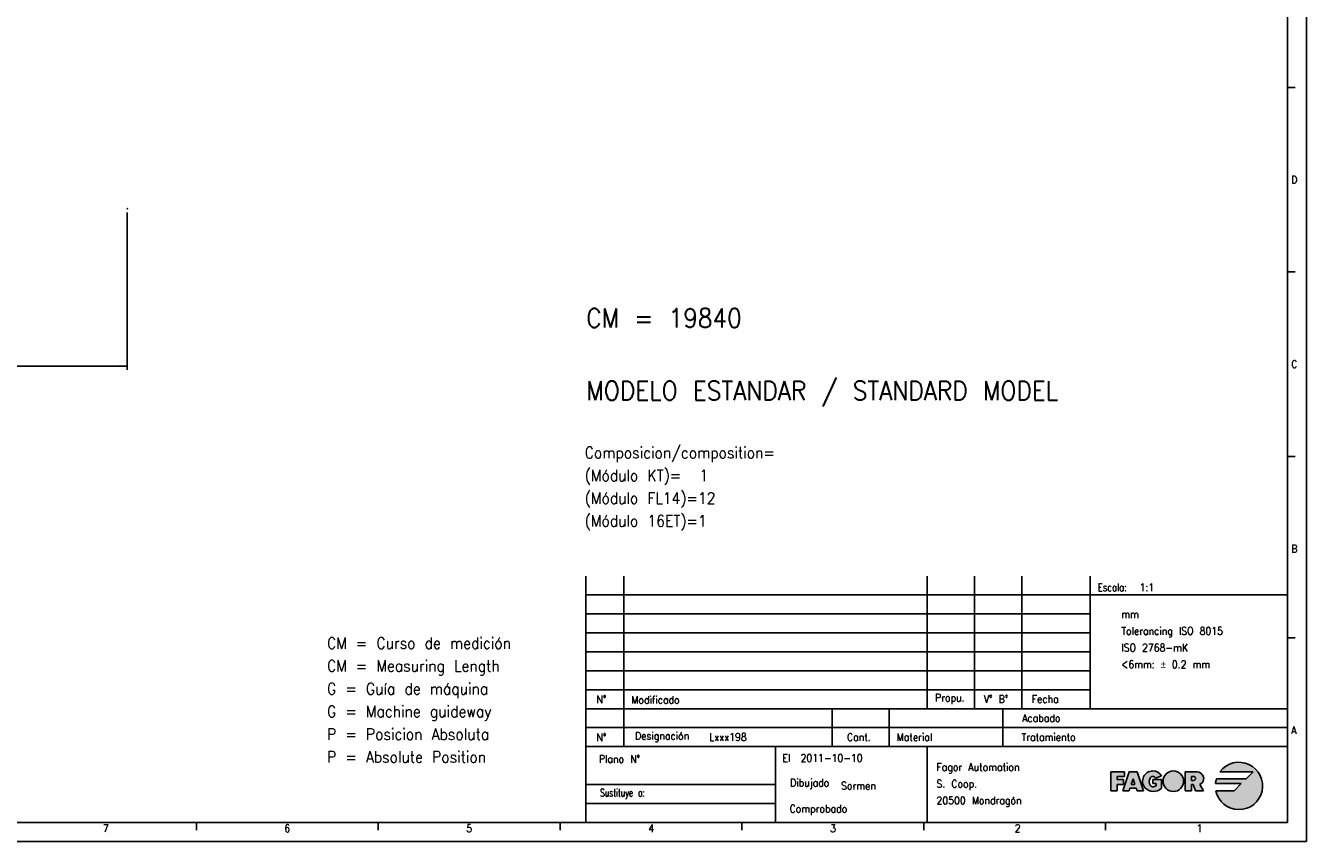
# Model space of a CAD drawing. Header units: inches. Extents: x -381 to 20845, y -418 to 176.
# Tile 10 of 38: x 121 to 459, y -418 to -203. Entities that reach past the tile are written whole.
import ezdxf

# ---------------------------------------------------------------- set-up
doc = ezdxf.new("R2010")
doc.units = ezdxf.units.IN
doc.layers.add('1', color=7, linetype='Continuous')
doc.styles.add('CONVERTER_12', font='txt.shx', dxfattribs={"width": 0.9})
doc.styles.add('CONVERTER_13', font='txt.shx', dxfattribs={"width": 0.72})
doc.styles.add('CONVERTER_14', font='txt.shx', dxfattribs={"width": 0.81})
doc.dimstyles.new('ME10_DIM_40', dxfattribs={"dimtxt": 2, "dimasz": 2, "dimexe": 1, "dimexo": 1, "dimgap": 1, "dimtad": 1, "dimdsep": 46, "dimtxsty": 'CONVERTER_12', "dimsah": 1, "dimcen": 0.09, "dimclrd": 2, "dimclre": 2, "dimclrt": 2, "dimadec": 0, "dimazin": 0, "dimtfac": 1, "dimtdec": 4, "dimtix": 1, "dimtmove": 0, "dimatfit": 3, "dimfxl": 1, "dimtolj": 1, "dimtzin": 0, "dimarcsym": 0})

# ---------------------------------------------------------------- blocks, each defined once
blk = doc.blocks.new('*D129')
at = {"layer": '1', "color": 2, "linetype": 'Continuous'}
for p, q in [((67.96149366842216, -252.4738496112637), (67.96149366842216, -294.009495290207)), ((147.9614936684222, -252.4738496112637), (147.9614936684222, -294.009495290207)), ((67.96149366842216, -293.009495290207), (147.9614936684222, -293.009495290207))]:
    blk.add_line(p, q, dxfattribs=at)
at = {"layer": '1', "color": 2}
for points in [[(69.96149366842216, -292.7461902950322), (69.96149366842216, -293.2728002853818), (67.96149366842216, -293.009495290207)], [(145.9614936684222, -293.2728002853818), (145.9614936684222, -292.7461902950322), (147.9614936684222, -293.009495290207)]]:
    blk.add_solid(points, dxfattribs=at)
at = {"layer": '1', "color": 2, "insert": (111.1146077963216, -292.0095032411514), "char_height": 2, "attachment_point": 7, "rotation": 0.00013888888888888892, "line_spacing_factor": 0.60024009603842, "style": 'CONVERTER_12'}
blk.add_mtext('\\C2;rx\\C2;80', dxfattribs=at)
blk = doc.blocks.new('1__82', base_point=(304, -326))
at = {"layer": '1', "color": 2, "insert": (268.6, -336.35), "char_height": 3, "attachment_point": 7, "line_spacing_factor": 1.20048019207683, "style": 'CONVERTER_12'}
blk.add_mtext('Composicion/composition=\\P(Módulo KT)=  1\\P(Módulo FL14)=12\\P(Módulo 16ET)=1', dxfattribs=at)
blk = doc.blocks.new('Pegar2', base_point=(304, -326))
at = {"layer": '1'}
blk.add_blockref('1__82', (304, -326), dxfattribs=at)
blk = doc.blocks.new('1__83', base_point=(304, -326))
blk.add_blockref('Pegar2', (304, -326))
blk = doc.blocks.new('Pegar3', base_point=(304, -326))
at = {"layer": '1'}
blk.add_blockref('1__83', (304, -326), dxfattribs=at)
blk = doc.blocks.new('1__84', base_point=(304, -326))
blk.add_blockref('Pegar3', (304, -326))
blk = doc.blocks.new('Pegar4', base_point=(304, -326))
at = {"layer": '1'}
blk.add_blockref('1__84', (304, -326), dxfattribs=at)
blk = doc.blocks.new('1__85', base_point=(304, -326))
blk.add_blockref('Pegar4', (304, -326))
blk = doc.blocks.new('Pegar1', base_point=(304, -326))
at = {"layer": '1'}
blk.add_blockref('1__85', (304, -326), dxfattribs=at)
blk = doc.blocks.new('tolerancias', base_point=(401.8687695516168, -383.3796663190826))
at = {"layer": '1', "color": 7}
blk.add_point((401.8687695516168, -383.3796663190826), dxfattribs=at)
at = {"layer": '1', "color": 2, "insert": (410.0787445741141, -365.071910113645), "char_height": 2, "attachment_point": 4, "line_spacing_factor": 1.32052821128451, "style": 'CONVERTER_12'}
blk.add_mtext('mm\\PTolerancing ISO 8015\\PISO 2768-mK\\P<6mm: {\\Fgdt;`} 0.2 mm', dxfattribs=at)
blk = doc.blocks.new('Marco_a1', base_point=(38.86876955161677, -121.3796663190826))
at = {"layer": '1', "linetype": 'Continuous'}
h = blk.add_hatch(color=2, dxfattribs=at)
edge = h.paths.add_edge_path()
edge.add_line((444.8404292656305, -400.0052611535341), (442.9654292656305, -401.8802611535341))
edge.add_line((442.9654292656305, -401.8802611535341), (435.1283092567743, -401.8802611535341))
edge.add_arc((441.0904292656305, -403.7552611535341), 6.250000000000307, 162.5423968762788, 174.2608295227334)
edge.add_line((434.871757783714, -403.1302611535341), (441.7154292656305, -403.1302611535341))
edge.add_line((441.7154292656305, -403.1302611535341), (439.8404292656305, -405.0052611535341))
edge.add_line((439.8404292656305, -405.0052611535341), (434.9667049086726, -405.0052611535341))
edge.add_arc((441.0904292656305, -403.7552611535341), 6.249999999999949, 191.5369590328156, 503.130102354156)
edge.add_line((436.0904292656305, -400.0052611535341), (444.8404292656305, -400.0052611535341))
blk.add_hatch(color=2, dxfattribs=at).paths.add_polyline_path([(410.8820959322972, -401.2552611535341), (409.0070959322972, -401.2552611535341), (409.0070959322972, -402.0885944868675), (410.6737625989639, -402.0885944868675), (410.6737625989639, -402.9219278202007), (410.6737625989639, -403.3385944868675), (409.0070959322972, -403.3385944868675), (409.0070959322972, -405.0052611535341), (407.3404292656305, -405.0052611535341), (407.3404292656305, -400.0052611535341), (410.8820959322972, -400.0052611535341)])
h = blk.add_hatch(color=2, dxfattribs=at)
h.paths.add_polyline_path([(414.2154292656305, -405.0052611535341), (414.0070959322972, -404.3802611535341), (412.3404292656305, -404.3802611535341), (412.1320959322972, -405.0052611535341), (410.4654292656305, -405.0052611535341), (412.1320959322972, -400.0052611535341), (414.2154292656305, -400.0052611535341), (415.8820959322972, -405.0052611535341)])
h.paths.add_polyline_path([(413.1737625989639, -401.8802611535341), (412.6876514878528, -403.3385944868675), (413.659873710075, -403.3385944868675)], flags=16)
h = blk.add_hatch(color=2, dxfattribs=at)
edge = h.paths.add_edge_path()
edge.add_line((418.3855508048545, -402.0885944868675), (418.3855508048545, -403.1302611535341))
edge.add_line((418.3855508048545, -403.1302611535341), (419.2188841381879, -403.1302611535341))
edge.add_line((419.2188841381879, -403.1302611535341), (419.2188841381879, -403.7552611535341))
edge.add_arc((418.3855508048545, -402.1927611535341), 1.770833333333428, 270, 298.07248693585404, ccw=False)
edge.add_arc((418.3855508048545, -403.1302611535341), 0.833333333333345, 202.6198649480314, 270, ccw=False)
edge.add_arc((419.6355508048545, -402.6094278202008), 2.187499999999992, 154.6230664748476, 202.6198649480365, ccw=False)
edge.add_arc((418.3831829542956, -402.0885978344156), 0.8353864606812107, 29.918998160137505, 150.0810018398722, ccw=False)
edge.add_line((419.1072386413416, -401.6719278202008), (420.6642732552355, -401.0469278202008))
edge.add_arc((418.3820959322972, -402.5052611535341), 2.708333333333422, 32.57897039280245, 90)
edge.add_arc((418.3820959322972, -402.5052611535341), 2.708333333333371, 90, 219.5977388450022)
edge.add_arc((418.5607714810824, -402.1093216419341), 3.104272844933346, 223.1289646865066, 312.983270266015)
edge.add_line((420.6772174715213, -404.3802611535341), (420.6772174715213, -402.0885944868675))
edge.add_line((420.6772174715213, -402.0885944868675), (418.3855508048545, -402.0885944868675))
h = blk.add_hatch(color=2, dxfattribs=at)
edge = h.paths.add_edge_path()
edge.add_arc((423.7985893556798, -402.5052611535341), 2.708333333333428, 0, 360)
h = blk.add_hatch(color=2, dxfattribs=at)
edge = h.paths.add_edge_path()
edge.add_arc((430.1555290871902, -401.8289445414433), 1.643411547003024, -66.72332945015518, 50.761309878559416, ccw=False)
edge.add_line((430.8049584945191, -403.3385944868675), (431.7315329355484, -405.0052611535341))
edge.add_line((431.7315329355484, -405.0052611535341), (429.6498073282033, -405.0052611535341))
edge.add_line((429.6498073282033, -405.0052611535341), (429.0248073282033, -403.3385944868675))
edge.add_line((429.0248073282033, -403.3385944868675), (428.6081406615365, -403.3385944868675))
edge.add_line((428.6081406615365, -403.3385944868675), (428.6081406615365, -405.0052611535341))
edge.add_line((428.6081406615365, -405.0052611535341), (426.9414739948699, -405.0052611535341))
edge.add_line((426.9414739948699, -405.0052611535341), (426.9414739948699, -400.0052611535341))
edge.add_line((426.9414739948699, -400.0052611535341), (428.6081406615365, -400.0052611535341))
edge.add_line((428.6081406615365, -400.0052611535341), (429.6498073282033, -400.0052611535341))
edge.add_arc((429.6498073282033, -402.4481664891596), 2.442905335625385, 50.76130987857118, 90, ccw=False)
edge = h.paths.add_edge_path(flags=16)
edge.add_arc((429.1289739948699, -401.7760944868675), 0.5208333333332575, 270, 450)
edge.add_line((429.1289739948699, -401.2552611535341), (428.6081406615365, -401.2552611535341))
edge.add_line((428.6081406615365, -401.2552611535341), (428.6081406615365, -402.2969278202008))
edge.add_line((428.6081406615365, -402.2969278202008), (429.1289739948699, -402.2969278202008))
at = {"layer": '1', "color": 2, "linetype": 'Continuous'}
for p, q in [((458.8687695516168, -418.3796663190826), (458.8687695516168, 175.6203336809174)), ((455.8687695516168, -219.5129996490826), (453.8687695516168, -219.5129996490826)), ((455.8687695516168, -268.1796663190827), (453.8687695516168, -268.1796663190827)), ((455.8687695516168, -316.8463329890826), (453.8687695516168, -316.8463329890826)), ((268.8687695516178, -353.3796663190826), (453.8687695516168, -353.3796663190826)), ((268.8687695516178, -358.3796663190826), (401.8687695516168, -358.3796663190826)), ((268.8687695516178, -363.3796663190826), (401.8687695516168, -363.3796663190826)), ((455.8687695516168, -364.7129996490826), (453.8687695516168, -364.7129996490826)), ((268.8687695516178, -368.3796663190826), (401.8687695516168, -368.3796663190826)), ((268.8687695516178, -373.3796663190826), (401.8687695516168, -373.3796663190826)), ((268.8687695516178, -378.3796663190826), (401.8687695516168, -378.3796663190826)), ((453.8687695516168, -388.3796663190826), (268.8687695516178, -388.3796663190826)), ((407.3404292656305, -400.0052611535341), (410.8820959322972, -400.0052611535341)), ((407.3404292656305, -405.0052611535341), (407.3404292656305, -400.0052611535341)), ((409.0070959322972, -401.2552611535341), (409.0070959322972, -402.0885944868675)), ((410.8820959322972, -401.2552611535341), (409.0070959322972, -401.2552611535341)), ((410.4654292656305, -405.0052611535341), (412.1320959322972, -400.0052611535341)), ((410.8820959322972, -400.0052611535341), (410.8820959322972, -401.2552611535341)), ((412.1320959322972, -400.0052611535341), (414.2154292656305, -400.0052611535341)), ((414.2154292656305, -400.0052611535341), (415.8820959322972, -405.0052611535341)), ((419.1072386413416, -401.6719278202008), (420.6642732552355, -401.0469278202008)), ((426.9414739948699, -400.0052611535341), (428.6081406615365, -400.0052611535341)), ((426.9414739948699, -405.0052611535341), (426.9414739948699, -400.0052611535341)), ((428.6081406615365, -400.0052611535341), (429.6498073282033, -400.0052611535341)), ((428.6081406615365, -401.2552611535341), (429.1289739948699, -401.2552611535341)), ((428.6081406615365, -402.2969278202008), (428.6081406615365, -401.2552611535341)), ((436.0904292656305, -400.0052611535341), (444.8404292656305, -400.0052611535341)), ((444.8404292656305, -400.0052611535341), (442.9654292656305, -401.8802611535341)), ((409.0070959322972, -405.0052611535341), (407.3404292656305, -405.0052611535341)), ((409.0070959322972, -402.0885944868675), (410.6737625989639, -402.0885944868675)), ((409.0070959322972, -403.3385944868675), (409.0070959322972, -405.0052611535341)), ((410.6737625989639, -403.3385944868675), (409.0070959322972, -403.3385944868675)), ((412.1320959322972, -405.0052611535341), (410.4654292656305, -405.0052611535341)), ((410.6737625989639, -402.0885944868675), (410.6737625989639, -402.9219278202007)), ((410.6737625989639, -402.9219278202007), (410.6737625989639, -403.3385944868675)), ((412.3404292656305, -404.3802611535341), (412.1320959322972, -405.0052611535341)), ((414.0070959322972, -404.3802611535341), (412.3404292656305, -404.3802611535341)), ((413.1737625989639, -401.8802611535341), (412.6876514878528, -403.3385944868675)), ((412.6876514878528, -403.3385944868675), (413.659873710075, -403.3385944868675)), ((413.659873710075, -403.3385944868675), (413.1737625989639, -401.8802611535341)), ((414.2154292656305, -405.0052611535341), (414.0070959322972, -404.3802611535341)), ((415.8820959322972, -405.0052611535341), (414.2154292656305, -405.0052611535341)), ((418.3855508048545, -402.0885944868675), (420.6772174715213, -402.0885944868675)), ((418.3855508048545, -402.0885944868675), (418.3855508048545, -403.1302611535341)), ((418.3855508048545, -403.1302611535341), (419.2188841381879, -403.1302611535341)), ((419.2188841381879, -403.1302611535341), (419.2188841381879, -403.7552611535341)), ((420.6772174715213, -404.3802611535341), (420.6772174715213, -402.0885944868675)), ((426.9414739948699, -405.0052611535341), (428.6081406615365, -405.0052611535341)), ((429.1289739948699, -402.2969278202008), (428.6081406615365, -402.2969278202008)), ((428.6081406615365, -405.0052611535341), (428.6081406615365, -403.3385944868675)), ((428.6081406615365, -403.3385944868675), (429.0248073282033, -403.3385944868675)), ((429.0248073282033, -403.3385944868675), (429.6498073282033, -405.0052611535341)), ((429.6498073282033, -405.0052611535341), (431.7315329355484, -405.0052611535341)), ((430.8049584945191, -403.3385944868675), (431.7315329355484, -405.0052611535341)), ((434.871757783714, -403.1302611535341), (441.7154292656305, -403.1302611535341)), ((439.8404292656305, -405.0052611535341), (434.9667049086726, -405.0052611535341)), ((442.9654292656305, -401.8802611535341), (435.1283092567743, -401.8802611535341)), ((441.7154292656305, -403.1302611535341), (439.8404292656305, -405.0052611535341)), ((268.8687695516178, -408.3796663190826), (318.8687695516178, -408.3796663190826)), ((166.2217107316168, -413.4260551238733), (166.2217107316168, -415.4260551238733)), ((214.1628872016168, -413.4260551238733), (214.1628872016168, -415.4260551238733)), ((262.104063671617, -413.4260551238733), (262.104063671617, -415.4260551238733)), ((310.0452401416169, -413.4260551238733), (310.0452401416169, -415.4260551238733)), ((357.9864166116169, -413.4260551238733), (357.9864166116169, -415.4260551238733)), ((405.9275930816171, -413.3796663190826), (405.9275930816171, -415.3796663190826)), ((-381.1312304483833, -418.3796663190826), (458.8687695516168, -418.3796663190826))]:
    blk.add_line(p, q, dxfattribs=at)
at = {"layer": '1', "color": 7, "linetype": 'Continuous'}
for p, q in [((453.8687695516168, -413.3796663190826), (453.8687695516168, 170.6203336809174)), ((268.8687695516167, -413.3796663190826), (268.8687695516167, -348.3796663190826)), ((278.8687695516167, -393.3796663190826), (278.8687695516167, -348.3796663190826)), ((358.8687695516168, -383.3796663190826), (358.8687695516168, -348.3796663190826)), ((371.3687695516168, -383.3796663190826), (371.3687695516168, -348.3796663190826)), ((383.8687695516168, -383.3796663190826), (383.8687695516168, -348.3796663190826)), ((401.8687695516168, -383.3796663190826), (401.8687695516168, -348.3796663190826)), ((268.8687695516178, -383.3796663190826), (453.8687695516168, -383.3796663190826)), ((333.8687695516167, -383.3796663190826), (333.8687695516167, -393.3796663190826)), ((348.8687695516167, -383.3796663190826), (348.8687695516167, -393.3796663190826)), ((378.8687695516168, -383.3796663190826), (378.8687695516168, -393.3796663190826)), ((268.8687695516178, -393.3796663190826), (453.8687695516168, -393.3796663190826)), ((318.8687695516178, -393.3796663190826), (318.8687695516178, -403.3796663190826)), ((358.8687695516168, -393.3796663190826), (358.8687695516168, -413.3796663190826)), ((268.8687695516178, -403.3796663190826), (318.8687695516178, -403.3796663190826)), ((318.8687695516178, -403.3796663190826), (318.8687695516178, -408.3796663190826)), ((318.8687695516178, -408.3796663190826), (318.8687695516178, -413.3796663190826)), ((-361.1312304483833, -413.3796663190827), (453.8687695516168, -413.3796663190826))]:
    blk.add_line(p, q, dxfattribs=at)
at = {"layer": '1', "color": 6, "linetype": 'Continuous'}
blk.add_line((268.8687695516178, -353.6147022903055), (268.8687695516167, -413.6147022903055), dxfattribs=at)
at = {"layer": '1', "color": 2, "linetype": 'Continuous'}
blk.add_circle((423.7985893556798, -402.5052611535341), 2.708333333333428, dxfattribs=at)
for centre, radius, start, end in [((441.0904292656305, -403.7552611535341), 6.249999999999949, 191.5369590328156, 143.130102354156), ((418.3820959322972, -402.5052611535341), 2.708333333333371, 90, 219.5977388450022), ((419.6355508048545, -402.6094278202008), 2.187499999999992, 154.6230664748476, 202.6198649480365), ((418.3831829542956, -402.0885978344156), 0.8353864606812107, 29.91899816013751, 150.0810018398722), ((418.3820959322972, -402.5052611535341), 2.708333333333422, 32.57897039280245, 90), ((429.1289739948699, -401.7760944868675), 0.5208333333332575, 270, 90), ((429.6498073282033, -402.4481664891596), 2.442905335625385, 50.76130987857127, 90), ((430.1555290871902, -401.8289445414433), 1.643411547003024, 293.2766705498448, 50.7613098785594), ((418.5607714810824, -402.1093216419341), 3.104272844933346, 223.1289646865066, 312.983270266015), ((418.3855508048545, -403.1302611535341), 0.833333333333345, 202.6198649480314, 270), ((418.3855508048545, -402.1927611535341), 1.770833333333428, 270, 298.072486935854), ((441.0904292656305, -403.7552611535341), 6.250000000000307, 162.5423968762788, 174.2608295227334)]:
    blk.add_arc(centre, radius, start, end, dxfattribs=at)
at = {"layer": '1', "color": 2}
for s, height, style, width, p in [('CM = 19840', 5, 'CONVERTER_12', 0.9, (268.992607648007, -282.849891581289)), ('MODELO ESTANDAR / STANDARD MODEL', 5, 'CONVERTER_12', 0.9, (268.992607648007, -302.001617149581)), ('Escala:', 2, 'CONVERTER_14', 0.81, (403.8687695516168, -352.3796663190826)), ('1:1', 2, 'CONVERTER_12', 0.9, (414.8687695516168, -352.3796663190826)), ('El', 2, 'CONVERTER_12', 0.9, (320.7253003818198, -397.3796663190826)), ('2011-10-10', 2, 'CONVERTER_12', 0.9, (325.49850458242, -397.3796663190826)), ('Sormen', 2, 'CONVERTER_12', 0.9, (336.187017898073, -404.711160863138))]:
    blk.add_text(s, height=height, dxfattribs=dict(at, style=style, width=width)).set_placement(p)
for s, insert, char_height, attachment_point, line_spacing_factor, style in [('D', (454.8687695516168, -243.8463329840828), 2, 4, 1.20048019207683, 'CONVERTER_12'), ('C', (454.8687695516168, -292.5129996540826), 2, 4, 1.20048019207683, 'CONVERTER_12'), ('B', (454.8687695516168, -341.1796663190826), 2, 4, 1.20048019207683, 'CONVERTER_12'), ('CM = Curso de medición\\PCM = Measuring Length\\PG = Guía de máquina\\PG = Machine guideway\\PP = Posicion Absoluta\\PP = Absolute Position', (200.646762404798, -397.613329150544), 3, 7, 1.20048019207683, 'CONVERTER_12'), ('N°', (272.990225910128, -380.8796663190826), 2, 5, 1.32052821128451, 'CONVERTER_12'), ('Modificado', (280.8954422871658, -381.0480826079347), 2, 4, 1.32052821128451, 'CONVERTER_12'), ('Propu.', (360.9564625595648, -380.8119144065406), 2, 4, 1.32052821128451, 'CONVERTER_12'), ('V° B°', (373.7932646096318, -380.8119144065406), 2, 4, 1.20048019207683, 'CONVERTER_12'), ('Fecha', (386.4626283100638, -380.8119144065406), 2, 4, 1.32052821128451, 'CONVERTER_12'), ('Acabado', (394.0347511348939, -385.8796663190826), 2, 6, 1.32052821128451, 'CONVERTER_12'), ('A', (454.8687695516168, -389.0463329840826), 2, 4, 1.20048019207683, 'CONVERTER_12'), ('N°', (272.990225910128, -390.9564089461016), 2, 5, 1.32052821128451, 'CONVERTER_12'), ('Designación', (281.8687695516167, -390.8796663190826), 2, 4, 1.32052821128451, 'CONVERTER_12'), ('Cant.', (340.8687695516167, -390.8796663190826), 2, 5, 1.32052821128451, 'CONVERTER_12'), ('Material', (350.8687695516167, -390.8796663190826), 2, 4, 1.32052821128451, 'CONVERTER_12'), ('Tratamiento', (398.0347511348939, -390.8796663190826), 2, 6, 1.32052821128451, 'CONVERTER_12'), ('Plano N°', (283.2007075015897, -396.6351838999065), 2, 6, 1.32052821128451, 'CONVERTER_12'), ('Fagor Automation\\PS. Coop.\\P20500 Mondragón', (361.3421985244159, -403.5150845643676), 2, 4, 1.32052821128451, 'CONVERTER_12'), ('Dibujado', (333.0886147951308, -403.2478935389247), 2, 6, 1.32052821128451, 'CONVERTER_12'), ('Sustituye a:', (284.4291902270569, -405.8796663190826), 2, 6, 1.32052821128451, 'CONVERTER_13'), ('Comprobado', (337.8119788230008, -410.0967713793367), 2, 6, 1.32052821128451, 'CONVERTER_12'), ('7', (141.5259386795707, -414.9260551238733), 2, 4, 1.20048019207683, 'CONVERTER_12'), ('6', (189.3791898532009, -414.9260551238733), 2, 4, 1.20048019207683, 'CONVERTER_12'), ('5', (237.3529070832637, -414.9260551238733), 2, 4, 1.20048019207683, 'CONVERTER_12'), ('4', (285.3640039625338, -414.9260551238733), 2, 4, 1.20048019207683, 'CONVERTER_12'), ('3', (333.2920379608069, -414.9260551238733), 2, 4, 1.20048019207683, 'CONVERTER_12'), ('2', (381.9570048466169, -414.9260551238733), 2, 4, 1.20048019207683, 'CONVERTER_12'), ('1', (429.8981813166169, -414.9260551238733), 2, 4, 1.20048019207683, 'CONVERTER_12')]:
    blk.add_mtext(s, dxfattribs=dict(at, insert=insert, char_height=char_height, attachment_point=attachment_point, line_spacing_factor=line_spacing_factor, style=style))
blk = doc.blocks.new('Top', base_point=(38.86876955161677, -121.3796663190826))
blk.add_blockref('Marco_a1', (38.86876955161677, -121.3796663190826))
blk = doc.blocks.new('_dummy_frame', base_point=(-381.1312304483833, -418.3796663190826))
blk.add_blockref('Top', (38.86876955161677, -121.3796663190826))
at = {"layer": '1'}
blk.add_blockref('tolerancias', (401.8687695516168, -383.3796663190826), dxfattribs=at)
blk = doc.blocks.new('Alzado1', base_point=(2017.536170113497, -127.9999999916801))
at = {"layer": '1', "color": 7}
blk.add_point((147.9614936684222, -251.4738496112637), dxfattribs=at)
at = {"layer": '1'}
dim = blk.add_aligned_dim(p1=(147.9614936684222, -251.4738496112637), p2=(67.96149366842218, -251.4738496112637), distance=41.5356456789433, dimstyle='ME10_DIM_40', override={"dimpost": 'rx<>'}, dxfattribs=at)
dim.commit()
dim.dimension.update_dxf_attribs({"geometry": '*D129', "text_midpoint": (114.169607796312, -291.009495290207), "text_rotation": 0.00013888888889})

msp = doc.modelspace()

# ---------------------------------------------------------------- block references
for name, p in [('Alzado1', (2017.536170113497, -127.9999999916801)), ('Pegar1', (304, -326))]:
    msp.add_blockref(name, p)
at = {"layer": '1'}
msp.add_blockref('_dummy_frame', (-381.1312304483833, -418.3796663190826), dxfattribs=at)

# ---------------------------------------------------------------- texts
at = {"layer": '1', "color": 2, "style": 'CONVERTER_12', "width": 0.9}
msp.add_text('Lxxx198', height=2, dxfattribs=at).set_placement((301.421550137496, -391.838872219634))

doc.saveas('drawing.dxf')
